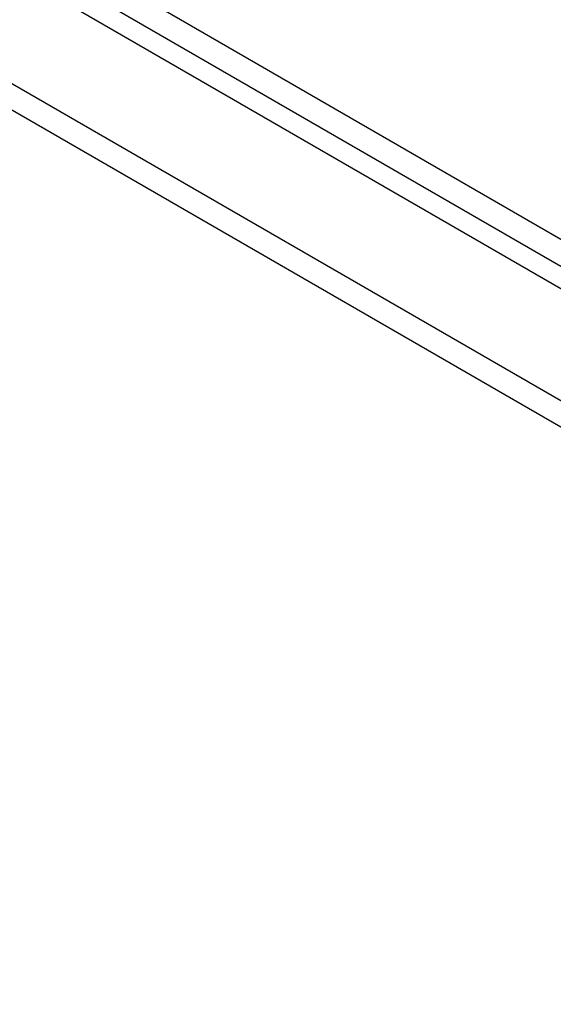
# Model space of a CAD drawing. Header units: inches. Extents: x 25 to 627, y 68 to 290.
# Tile 213 of 250: x 598.05 to 601.29, y 240.9 to 246.88. Entities that reach past the tile are written whole.
import ezdxf

# ---------------------------------------------------------------- set-up
doc = ezdxf.new("R2010")
doc.units = ezdxf.units.IN
doc.header["$MEASUREMENT"] = 0
doc.layers.add('Visible Edges(ANSI)', color=7, linetype='Continuous', lineweight=25)
doc.layers.add('Visible Tangent Edges(ANSI)', color=7, linetype='Continuous', lineweight=25)

msp = doc.modelspace()

# ---------------------------------------------------------------- linework, layer by layer
at = {"layer": 'Visible Edges(ANSI)'}
msp.add_line((576.2834, 259.7161), (618.4305, 235.3824), dxfattribs=at)
at = {"layer": 'Visible Tangent Edges(ANSI)'}
for p, q in [((618.7013, 235.524), (576.4149, 259.938)), ((576.3449, 259.8168), (618.6313, 235.4027)), ((575.693, 259.3752), (617.8401, 235.0415)), ((617.7701, 234.9203), (575.623, 259.2539))]:
    msp.add_line(p, q, dxfattribs=at)

doc.saveas('drawing.dxf')
